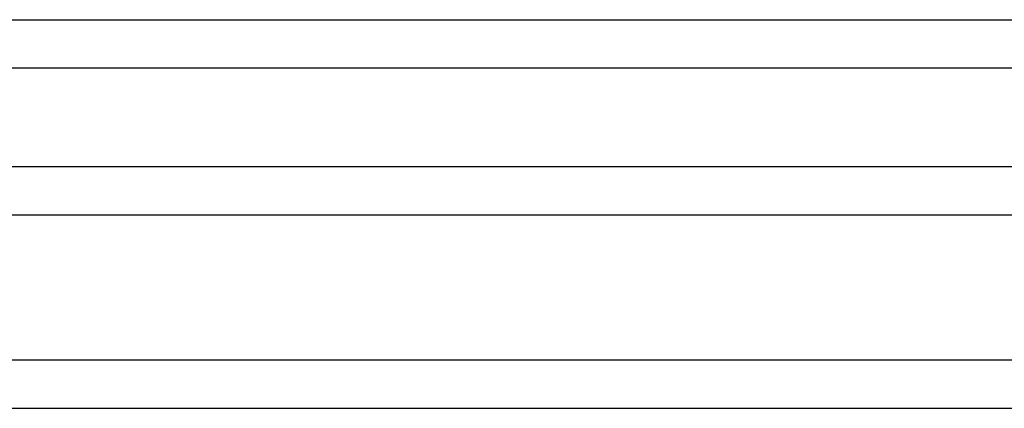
# Model space of a CAD drawing. Header units: inches. Extents: x 169.6 to 213.7, y 195.1 to 247.7.
# Tile 22 of 51: x 205.369 to 206.005, y 204.212 to 204.463. Entities that reach past the tile are written whole.
import ezdxf

# ---------------------------------------------------------------- set-up
doc = ezdxf.new("R2010")
doc.units = ezdxf.units.IN
doc.header["$LTSCALE"] = 0.25
doc.header["$MEASUREMENT"] = 0
doc.layers.add('RHX RH F.O.H.', color=7, linetype='Continuous')

msp = doc.modelspace()

# ---------------------------------------------------------------- linework, layer by layer
at = {"layer": 'RHX RH F.O.H.', "linetype": 'Continuous'}
msp.add_line((201.26555, 204.46335), (206.51555, 204.46335), dxfattribs=at)
at = {"layer": 'RHX RH F.O.H.'}
for p, q in [((206.5468, 204.4321), (201.2343, 204.4321)), ((201.3593, 204.36842), (206.4218, 204.36842)), ((201.3593, 204.33717), (206.4218, 204.33717)), ((201.3593, 204.24342), (206.4218, 204.24342)), ((201.3593, 204.21217), (206.4218, 204.21217))]:
    msp.add_line(p, q, dxfattribs=at)

doc.saveas('drawing.dxf')
